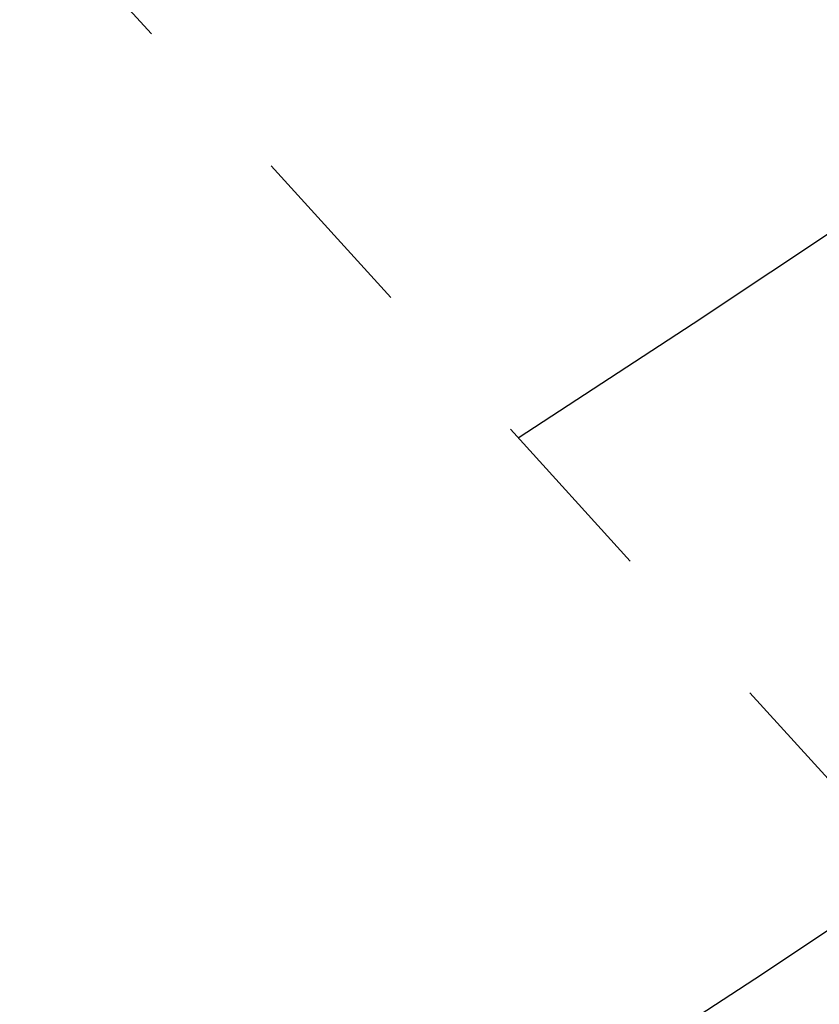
# Model space of a CAD drawing. Extents: x 0 to 363660, y 0 to 4201329.
# Tile 194 of 256: x 360280.34 to 360283.71, y 4200428.29 to 4200432.44. Entities that reach past the tile are written whole.
import ezdxf

# ---------------------------------------------------------------- set-up
doc = ezdxf.new("R2010")
doc.units = 0
doc.header["$LTSCALE"] = 0.5
doc.header["$MEASUREMENT"] = 0
doc.linetypes.add('CONTI', pattern=[0])
doc.linetypes.add('Д_ТРОТ_ТРУБА', pattern=[3, 1.5, -1.5])
doc.layers.add('(025) Дорога', color=7, linetype='Continuous')
doc.layers.add('GORIZDEFAULT', color=32, linetype='CONTI')
doc.layers.add('(032) Горизонтали утолщенные', color=32, linetype='Continuous', lineweight=30)
doc.layers.add('.', color=7, linetype='Continuous', lineweight=15)

# ---------------------------------------------------------------- blocks, each defined once
blk = doc.blocks.new('gergrgrre')
at = {"layer": '(025) Дорога', "linetype": 'Д_ТРОТ_ТРУБА', "flags": 128}
blk.add_lwpolyline([(360044.1953, 4200796.0117), (360041.8164, 4200791.7725), (360042.3584, 4200788.3041), (360046.0867, 4200780.21), (360059.0121, 4200755.8869), (360082.2659, 4200713.415), (360119.8375, 4200651.9108), (360154.2478, 4200588.2735), (360168.9516, 4200565.337), (360182.6178, 4200547.7659), (360213.0435, 4200512.0439), (360268.2829, 4200446.2622), (360308.9265, 4200401.5342), (360387.3686, 4200322.5934), (360428.1163, 4200283.4973), (360457.1161, 4200256.4198), (360464.8857, 4200245.4437), (360476.5072, 4200228.2628), (360489.0602, 4200214.493), (360499.0649, 4200202.9837)], dxfattribs=at)
at = {"layer": '(032) Горизонтали утолщенные', "color": 32}
blk.add_polyline3d([(360282.4434, 4200430.6786, 540), (360283.18, 4200431.16, 540), (360284.49, 4200432.03, 540), (360285.81, 4200432.94, 540), (360287.13, 4200433.87, 540), (360288.43, 4200434.82, 540), (360289.68, 4200435.78, 540), (360290.88, 4200436.75, 540), (360292.02, 4200437.73, 540), (360293.12, 4200438.72, 540), (360294.15, 4200439.71, 540), (360295.13, 4200440.71, 540), (360296.05, 4200441.71, 540), (360296.91, 4200442.71, 540), (360297.73, 4200443.74, 540), (360298.54, 4200444.81, 540), (360299.36, 4200445.95, 540), (360300.22, 4200447.18, 540), (360301.14, 4200448.52, 540), (360302.15, 4200450, 540), (360303.26, 4200451.61, 540), (360304.43, 4200453.32, 540), (360305.64, 4200455.06, 540)], dxfattribs=at)
at = {"layer": 'GORIZDEFAULT', "color": 32}
blk.add_polyline3d([(360282, 4200427.46, 539.5), (360283.44, 4200428.4, 539.5), (360284.96, 4200429.41, 539.5), (360286.53, 4200430.49, 539.5), (360288.12, 4200431.61, 539.5), (360289.68, 4200432.75, 539.5), (360291.18, 4200433.91, 539.5), (360292.62, 4200435.07, 539.5), (360293.99, 4200436.22, 539.5), (360295.26, 4200437.35, 539.5), (360296.45, 4200438.45, 539.5), (360297.53, 4200439.5, 539.5), (360298.5, 4200440.5, 539.5), (360299.35, 4200441.43, 539.5), (360300.12, 4200442.33, 539.5), (360300.83, 4200443.22, 539.5), (360301.51, 4200444.14, 539.5), (360302.2, 4200445.1, 539.5), (360302.94, 4200446.16, 539.5), (360303.74, 4200447.32, 539.5), (360304.64, 4200448.61, 539.5), (360305.61, 4200450, 539.5), (360306.63, 4200451.44, 539.5), (360307.67, 4200452.88, 539.5)], dxfattribs=at)

msp = doc.modelspace()

# ---------------------------------------------------------------- hatches: boundary and pattern name
at = {"layer": '.', "ltscale": 0.149071}
h = msp.add_hatch(color=256, dxfattribs=at)
h.dxf.hatch_style = 1
h.set_gradient(color1=(255, 255, 255), tint=1)
h.paths.add_polyline_path([(359890.2408, 4200193.8911), (361190.2408, 4200193.8911), (361190.2408, 4201328.8911), (359890.2408, 4201328.8911)])
h.paths.add_polyline_path([(359905.2408, 4201313.8911), (361175.2408, 4201313.8911), (361175.2408, 4200208.8911), (359905.2408, 4200208.8911)], flags=16)

# ---------------------------------------------------------------- block references
at = {"linetype": 'Continuous'}
msp.add_blockref('gergrgrre', (0, 0), dxfattribs=at)

doc.saveas('drawing.dxf')
